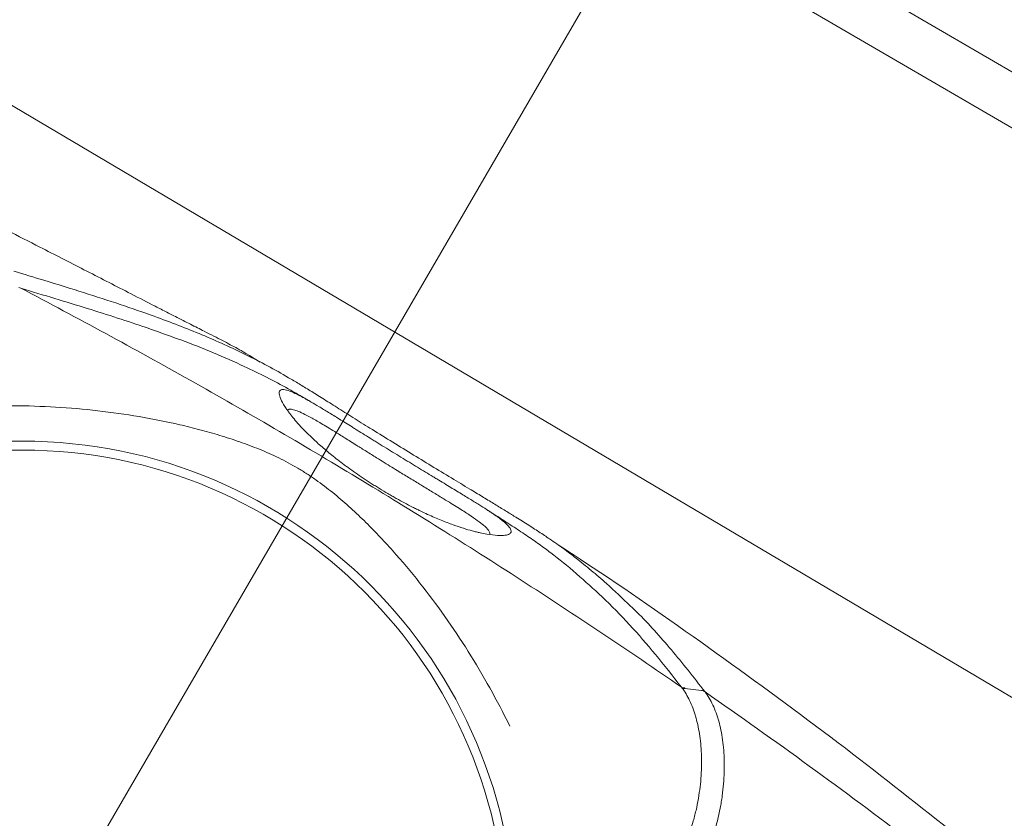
# Model space of a CAD drawing. Header units: millimetres. Extents: x -1131 to 37929, y -9154 to 9180.
# Tile 42 of 85: x 14400 to 14706, y 4609 to 4857. Entities that reach past the tile are written whole.
import ezdxf

# ---------------------------------------------------------------- set-up
doc = ezdxf.new("R2010")
doc.units = ezdxf.units.MM
doc.layers.add('GREYSCALE', color=9, linetype='Continuous', lineweight=0, true_color=0x808080)

# ---------------------------------------------------------------- blocks, each defined once
blk = doc.blocks.new('FLOOR PLAN')
at = {"layer": 'GREYSCALE'}
for p, q in [((15237.47, 14498.25), (14648, 13484.58)), ((15168.51, 13948, -57105.4), (14804.56, 14159.65, -57105.4)), ((15173.95, 13927.44, -57105.4), (14784, 14154.21, -57105.4)), ((15165.22, 13754.86, -57105.36), (14621.68, 14076.42, -57105.36)), ((14987.52, 13802.7, -57105.4), (14990.08, 13802.39, -57105.4)), ((14990.08, 13802.39, -57105.4), (14992.64, 13802.08, -57105.4))]:
    blk.add_line(p, q, dxfattribs=at)
for radius in [153.13, 150.36]:
    blk.add_circle((14781.64, 13726.39, -57105.4), radius, dxfattribs=at)
for centre, radius, start, end in [((21130.68, 10361.07), 7752.88, 141.708854, 166.516628), ((21130.68, 10361.07), 7602.52, 141.773276, 166.244763), ((14987.25, 13804.65, -57105.4), 1.73, 241.4295, 273.5484)]:
    blk.add_arc(centre, radius, start, end, dxfattribs=at)
at = {"layer": 'GREYSCALE', "ltscale": 0.25}
for centre, radius, start, end in [((21162.38, 10254.78), 7836.99, 141.329977, 165.793479), ((21207.44, 10240.08), 7731.89, 141.956801, 165.483737)]:
    blk.add_arc(centre, radius, start, end, dxfattribs=at)
at = {"layer": 'GREYSCALE'}
for points, knots in [([(14677.35, 13992.04, -57105.4), (14680.8, 13990.58, -57105.4), (14688.29, 13987.43, -57105.4), (14699.09, 13982.61, -57105.4), (14709.43, 13977.88, -57105.4), (14718.61, 13973.59, -57105.4), (14727.95, 13969.15, -57105.4), (14737.44, 13964.57, -57105.4), (14747.04, 13959.88, -57105.4), (14756.86, 13955.04, -57105.4), (14766.84, 13950.05, -57105.4), (14776.97, 13944.94, -57105.4), (14786.03, 13940.33, -57105.4), (14793.99, 13936.26, -57105.4), (14800.87, 13932.73, -57105.4), (14807.75, 13929.19, -57105.4), (14814.88, 13925.53, -57105.4), (14820.88, 13922.45, -57105.4), (14825.72, 13919.97, -57105.4), (14829.75, 13917.92, -57105.4), (14833.99, 13915.76, -57105.4), (14837.92, 13913.77, -57105.4), (14841.18, 13912.11, -57105.4), (14843.89, 13910.72, -57105.4), (14846.31, 13909.45, -57105.4), (14848.71, 13908.17, -57105.4), (14850.04, 13907.41, -57105.4), (14855.57, 13904.08, -57105.4)], [0, 0, 0, 0, 0.063316, 0.137046, 0.187379, 0.237747, 0.288072, 0.337874, 0.387718, 0.437523, 0.488782, 0.540075, 0.591317, 0.625909, 0.660493, 0.695746, 0.730982, 0.771161, 0.791716, 0.812265, 0.841912, 0.872106, 0.896195, 0.920292, 0.944907, 0.969526, 1, 1, 1, 1]), ([(14970.58, 13828.3, -57105.4), (14968.11, 13830.68, -57105.4), (14964.08, 13834.56, -57105.4), (14958.36, 13839.43, -57105.4), (14953.95, 13843, -57105.4), (14949.83, 13846.12, -57105.4), (14946.02, 13848.8, -57105.4), (14942.21, 13851.33, -57105.4), (14938.55, 13853.68, -57105.4), (14934.9, 13855.97, -57105.4), (14931.38, 13858.13, -57105.4), (14928.08, 13860.15, -57105.4), (14924.51, 13862.31, -57105.4), (14920.18, 13864.92, -57105.4), (14914.95, 13868.07, -57105.4), (14908.8, 13871.8, -57105.4), (14902.37, 13875.73, -57105.4), (14895.93, 13879.69, -57105.4), (14889.82, 13883.47, -57105.4), (14884.24, 13886.95, -57105.4), (14879.3, 13890.05, -57105.4), (14874.91, 13892.81, -57105.4), (14871.04, 13895.22, -57105.4), (14867.58, 13897.34, -57105.4), (14861.04, 13901.22, -57105.4), (14851.38, 13906.39, -57105.4), (14839.89, 13911.6, -57105.4), (14830.26, 13915.47, -57105.4), (14821.87, 13918.6, -57105.4), (14812.17, 13921.96, -57105.4), (14800.78, 13925.63, -57105.4), (14789.8, 13929.04, -57105.4), (14782.16, 13931.35, -57105.4), (14779.01, 13932.31, -57105.4)], [0, 0, 0, 0, 0.0593635, 0.0971043, 0.1348438, 0.1667324, 0.198607, 0.2201848, 0.2417788, 0.2633349, 0.278122, 0.2929063, 0.3080418, 0.3231723, 0.3441056, 0.3655953, 0.3864814, 0.4080077, 0.4295299, 0.4486306, 0.4683357, 0.4884205, 0.5086324, 0.5289688, 0.5492243, 0.6333183, 0.7152132, 0.756242, 0.7972696, 0.8516973, 0.906117, 0.9611972, 1, 1, 1, 1]), ([(14986.42, 13803.13, -57105.4), (14970.01, 13814.45, -57105.4), (14953.41, 13825.53, -57105.4), (14919.85, 13847.2, -57105.4), (14902.89, 13857.8, -57105.4), (14877.16, 13873.32, -57105.4), (14868.54, 13878.44, -57105.4), (14851.23, 13888.53, -57105.4), (14842.55, 13893.5, -57105.4), (14816.4, 13908.22, -57105.4), (14798.84, 13917.76, -57105.4), (14781.16, 13927.01, -57105.4)], [0, 0, 0, 0, 0.25, 0.25, 0.5, 0.5, 0.625, 0.625, 0.75, 0.75, 1, 1, 1, 1]), ([(14781.16, 13927.01, -57105.4), (14784.74, 13925.93, -57105.4), (14791.9, 13923.78, -57105.4), (14801.88, 13920.73, -57105.4), (14811.32, 13917.74, -57105.4), (14820.84, 13914.6, -57105.4), (14826.9, 13912.39, -57105.4), (14830.18, 13911.2, -57105.4)], [0, 0, 0, 0, 0.192621, 0.385484, 0.57846, 0.771235, 1, 1, 1, 1]), ([(14830.18, 13911.2, -57105.4), (14830.43, 13911.11, -57105.4), (14834.26, 13909.74, -57105.4), (14841.08, 13906.96, -57105.4), (14852.27, 13902.08, -57105.4), (14861.01, 13897.61, -57105.4), (14867.38, 13894.02, -57105.4), (14869.52, 13892.75, -57105.4), (14870.49, 13892.17, -57105.4)], [0, 0, 0, 0, 0.016162, 0.250764, 0.485322, 0.836539, 0.925214, 1, 1, 1, 1]), ([(14898.63, 13874.94, -57105.4), (14896.89, 13876, -57105.4), (14895.17, 13877.06, -57105.4), (14893.05, 13878.37, -57105.4), (14892.63, 13878.63, -57105.4), (14891.79, 13879.14, -57105.4), (14891.38, 13879.4, -57105.4), (14890.16, 13880.16, -57105.4), (14889.36, 13880.65, -57105.4), (14887.79, 13881.62, -57105.4), (14887.03, 13882.1, -57105.4), (14885.9, 13882.79, -57105.4), (14885.53, 13883.02, -57105.4), (14884.8, 13883.48, -57105.4), (14884.45, 13883.7, -57105.4), (14882.69, 13884.79, -57105.4), (14881.38, 13885.6, -57105.4), (14879.55, 13886.73, -57105.4), (14878.96, 13887.1, -57105.4), (14877.82, 13887.8, -57105.4), (14877.27, 13888.14, -57105.4), (14875.69, 13889.1, -57105.4), (14874.73, 13889.69, -57105.4), (14872.95, 13890.75, -57105.4), (14872.14, 13891.23, -57105.4), (14871, 13891.89, -57105.4), (14870.64, 13892.1, -57105.4), (14869.94, 13892.49, -57105.4), (14869.6, 13892.68, -57105.4), (14867.98, 13893.57, -57105.4), (14866.92, 13894.11, -57105.4), (14865.1, 13894.93, -57105.4), (14864.36, 13895.2, -57105.4), (14863.44, 13895.44, -57105.4), (14863.16, 13895.49, -57105.4), (14862.8, 13895.53, -57105.4), (14862.68, 13895.53, -57105.4), (14862.47, 13895.53, -57105.4), (14862.37, 13895.52, -57105.4), (14861.92, 13895.43, -57105.4), (14861.68, 13895.26, -57105.4), (14861.42, 13894.71, -57105.4), (14861.41, 13894.33, -57105.4), (14861.61, 13893.36, -57105.4), (14861.83, 13892.77, -57105.4), (14862.52, 13891.38, -57105.4), (14863, 13890.57, -57105.4), (14863.8, 13889.39, -57105.4), (14863.97, 13889.15, -57105.4), (14864.33, 13888.65, -57105.4), (14864.52, 13888.39, -57105.4), (14865.13, 13887.59, -57105.4), (14865.57, 13887.03, -57105.4), (14866.57, 13885.83, -57105.4), (14867.12, 13885.2, -57105.4), (14868.35, 13883.85, -57105.4), (14869.02, 13883.13, -57105.4), (14870.51, 13881.63, -57105.4), (14871.31, 13880.84, -57105.4), (14873.1, 13879.18, -57105.4), (14874.08, 13878.3, -57105.4), (14875.72, 13876.89, -57105.4), (14876.29, 13876.41, -57105.4), (14877.47, 13875.44, -57105.4), (14878.08, 13874.94, -57105.4), (14879.36, 13873.93, -57105.4), (14880.03, 13873.42, -57105.4), (14881.07, 13872.63, -57105.4), (14881.42, 13872.36, -57105.4), (14882.14, 13871.83, -57105.4), (14882.51, 13871.56, -57105.4), (14884.37, 13870.21, -57105.4), (14885.92, 13869.13, -57105.4), (14888.36, 13867.5, -57105.4), (14889.19, 13866.95, -57105.4), (14890.47, 13866.13, -57105.4), (14890.9, 13865.86, -57105.4), (14891.77, 13865.32, -57105.4), (14892.2, 13865.05, -57105.4), (14893.49, 13864.26, -57105.4), (14894.36, 13863.74, -57105.4), (14895.66, 13862.98, -57105.4), (14896.1, 13862.72, -57105.4), (14896.97, 13862.23, -57105.4), (14897.41, 13861.98, -57105.4), (14899.57, 13860.77, -57105.4), (14901.25, 13859.88, -57105.4), (14903.28, 13858.84, -57105.4), (14903.69, 13858.64, -57105.4), (14904.49, 13858.24, -57105.4), (14904.89, 13858.04, -57105.4), (14906.07, 13857.47, -57105.4), (14906.83, 13857.12, -57105.4), (14909.05, 13856.1, -57105.4), (14910.44, 13855.5, -57105.4), (14912.41, 13854.7, -57105.4), (14913.06, 13854.44, -57105.4), (14914.29, 13853.97, -57105.4), (14914.89, 13853.75, -57105.4), (14916.61, 13853.13, -57105.4), (14917.67, 13852.77, -57105.4), (14919.66, 13852.15, -57105.4), (14920.59, 13851.88, -57105.4), (14921.89, 13851.53, -57105.4), (14922.31, 13851.42, -57105.4), (14923.12, 13851.23, -57105.4), (14923.51, 13851.13, -57105.4), (14925.38, 13850.72, -57105.4), (14926.66, 13850.51, -57105.4), (14928.85, 13850.25, -57105.4), (14929.78, 13850.2, -57105.4), (14930.93, 13850.22, -57105.4), (14931.28, 13850.25, -57105.4), (14931.9, 13850.33, -57105.4), (14932.17, 13850.38, -57105.4), (14932.87, 13850.59, -57105.4), (14933.19, 13850.78, -57105.4), (14933.54, 13851.28, -57105.4), (14933.57, 13851.57, -57105.4), (14933.34, 13852.28, -57105.4), (14933.08, 13852.69, -57105.4), (14932.45, 13853.4, -57105.4), (14932.2, 13853.66, -57105.4), (14931.75, 13854.07, -57105.4), (14931.59, 13854.21, -57105.4), (14931.24, 13854.5, -57105.4), (14931.06, 13854.65, -57105.4), (14930.08, 13855.44, -57105.4), (14929.1, 13856.15, -57105.4), (14927.58, 13857.18, -57105.4), (14927.26, 13857.39, -57105.4), (14926.59, 13857.84, -57105.4), (14926.24, 13858.07, -57105.4), (14925.13, 13858.78, -57105.4), (14924.33, 13859.29, -57105.4), (14922.57, 13860.39, -57105.4), (14921.62, 13860.98, -57105.4), (14920.06, 13861.94, -57105.4), (14919.52, 13862.27, -57105.4), (14918.37, 13862.96, -57105.4), (14917.78, 13863.33, -57105.4), (14915.92, 13864.45, -57105.4), (14914.6, 13865.25, -57105.4), (14912.49, 13866.52, -57105.4), (14911.76, 13866.96, -57105.4), (14910.63, 13867.65, -57105.4), (14910.24, 13867.88, -57105.4), (14909.47, 13868.35, -57105.4), (14909.08, 13868.59, -57105.4), (14907.11, 13869.78, -57105.4), (14905.48, 13870.76, -57105.4), (14902.96, 13872.29, -57105.4), (14902.11, 13872.81, -57105.4), (14900.37, 13873.87, -57105.4), (14899.51, 13874.4, -57105.4), (14898.63, 13874.94, -57105.4)], [0, 0, 0, 0, 0.015625, 0.015625, 0.019531, 0.019531, 0.023438, 0.023438, 0.03125, 0.03125, 0.039063, 0.039063, 0.042969, 0.042969, 0.046875, 0.046875, 0.0625, 0.0625, 0.070313, 0.070313, 0.078125, 0.078125, 0.09375, 0.09375, 0.109375, 0.109375, 0.117188, 0.117188, 0.125, 0.125, 0.15625, 0.15625, 0.1875, 0.1875, 0.203125, 0.203125, 0.210938, 0.210938, 0.21875, 0.21875, 0.25, 0.25, 0.28125, 0.28125, 0.3125, 0.3125, 0.34375, 0.34375, 0.351563, 0.351563, 0.359375, 0.359375, 0.375, 0.375, 0.390625, 0.390625, 0.40625, 0.40625, 0.421875, 0.421875, 0.4375, 0.4375, 0.445313, 0.445313, 0.453125, 0.453125, 0.460938, 0.460938, 0.464844, 0.464844, 0.46875, 0.46875, 0.484375, 0.484375, 0.492188, 0.492188, 0.496094, 0.496094, 0.5, 0.5, 0.507813, 0.507813, 0.511719, 0.511719, 0.515625, 0.515625, 0.53125, 0.53125, 0.535156, 0.535156, 0.539063, 0.539063, 0.546875, 0.546875, 0.5625, 0.5625, 0.570313, 0.570313, 0.578125, 0.578125, 0.59375, 0.59375, 0.609375, 0.609375, 0.617188, 0.617188, 0.625, 0.625, 0.65625, 0.65625, 0.6875, 0.6875, 0.703125, 0.703125, 0.71875, 0.71875, 0.75, 0.75, 0.78125, 0.78125, 0.8125, 0.8125, 0.828125, 0.828125, 0.835938, 0.835938, 0.84375, 0.84375, 0.875, 0.875, 0.882812, 0.882812, 0.890625, 0.890625, 0.90625, 0.90625, 0.921875, 0.921875, 0.929687, 0.929687, 0.9375, 0.9375, 0.953125, 0.953125, 0.960937, 0.960937, 0.964844, 0.964844, 0.96875, 0.96875, 0.984375, 0.984375, 0.992187, 0.992187, 1, 1, 1, 1]), ([(14933.09, 13791.06, -57105.4), (14931.11, 13795.08, -57105.4), (14929.04, 13799.01, -57105.4), (14924.73, 13806.73, -57105.4), (14922.49, 13810.51, -57105.4), (14917.84, 13817.92, -57105.4), (14915.42, 13821.55, -57105.4), (14910.4, 13828.66, -57105.4), (14907.8, 13832.14, -57105.4), (14902.39, 13838.95, -57105.4), (14899.61, 13842.26, -57105.4), (14895.3, 13847.08, -57105.4), (14893.84, 13848.66, -57105.4), (14890.86, 13851.78, -57105.4), (14889.35, 13853.32, -57105.4), (14886.26, 13856.34, -57105.4), (14884.68, 13857.82, -57105.4), (14881.44, 13860.73, -57105.4), (14879.78, 13862.15, -57105.4), (14876.39, 13864.9, -57105.4), (14874.64, 13866.23, -57105.4), (14871.93, 13868.15, -57105.4), (14871.01, 13868.77, -57105.4), (14869.6, 13869.68, -57105.4), (14869.13, 13869.98, -57105.4), (14868.18, 13870.57, -57105.4), (14867.69, 13870.86, -57105.4), (14865.26, 13872.3, -57105.4), (14863.3, 13873.35, -57105.4), (14859.33, 13875.28, -57105.4), (14857.32, 13876.16, -57105.4), (14853.28, 13877.81, -57105.4), (14851.24, 13878.58, -57105.4), (14847.13, 13880.01, -57105.4), (14845.07, 13880.68, -57105.4), (14840.95, 13881.93, -57105.4), (14838.88, 13882.51, -57105.4), (14834.73, 13883.61, -57105.4), (14832.65, 13884.13, -57105.4), (14826.39, 13885.57, -57105.4), (14822.18, 13886.41, -57105.4), (14809.45, 13888.58, -57105.4), (14800.83, 13889.56, -57105.4), (14787.61, 13890.34, -57105.4), (14783.19, 13890.49, -57105.4), (14774.32, 13890.54, -57105.4), (14769.87, 13890.46, -57105.4), (14765.4, 13890.26, -57105.4)], [0, 0, 0, 0, 0.0625, 0.0625, 0.125, 0.125, 0.1875, 0.1875, 0.25, 0.25, 0.3125, 0.3125, 0.34375, 0.34375, 0.375, 0.375, 0.40625, 0.40625, 0.4375, 0.4375, 0.46875, 0.46875, 0.484375, 0.484375, 0.492187, 0.492187, 0.5, 0.5, 0.53125, 0.53125, 0.5625, 0.5625, 0.59375, 0.59375, 0.625, 0.625, 0.65625, 0.65625, 0.6875, 0.6875, 0.75, 0.75, 0.875, 0.875, 0.9375, 0.9375, 1, 1, 1, 1]), ([(14864.48, 13889.36, -57105.4), (14864.53, 13889.39, -57105.4), (14864.75, 13889.54, -57105.4), (14865.59, 13889.39, -57105.4), (14866.96, 13888.99, -57105.4), (14868.81, 13888.18, -57105.4), (14871.24, 13886.91, -57105.4), (14873.85, 13885.41, -57105.4), (14876.44, 13883.86, -57105.4), (14878.83, 13882.4, -57105.4), (14881.8, 13880.55, -57105.4), (14885.14, 13878.46, -57105.4), (14888.5, 13876.36, -57105.4), (14891.37, 13874.57, -57105.4), (14894.06, 13872.89, -57105.4), (14895.67, 13871.9, -57105.4), (14896.47, 13871.41, -57105.4)], [0, 0, 0, 0, 0.026213, 0.13292, 0.239613, 0.348571, 0.457474, 0.569041, 0.626082, 0.683094, 0.752821, 0.824315, 0.874905, 0.926701, 0.963078, 1, 1, 1, 1]), ([(14896.47, 13871.41, -57105.4), (14897.18, 13870.97, -57105.4), (14899.07, 13869.81, -57105.4), (14902.12, 13867.94, -57105.4), (14904.59, 13866.44, -57105.4), (14907.09, 13864.92, -57105.4), (14909.59, 13863.41, -57105.4), (14912.49, 13861.65, -57105.4), (14914.94, 13860.15, -57105.4), (14917.01, 13858.87, -57105.4), (14918.84, 13857.71, -57105.4), (14920.98, 13856.32, -57105.4), (14923.14, 13854.84, -57105.4), (14925.21, 13853.23, -57105.4), (14926.55, 13851.92, -57105.4), (14926.76, 13851.29, -57105.4), (14926.85, 13851.02, -57105.4)], [0, 0, 0, 0, 0.032705, 0.086629, 0.142257, 0.153922, 0.215379, 0.27845, 0.333103, 0.387785, 0.444206, 0.500642, 0.614534, 0.729613, 0.886835, 1, 1, 1, 1]), ([(14926.04, 13858.19, -57105.4), (14926.22, 13858.08, -57105.4), (14929.03, 13856.33, -57105.4), (14931.64, 13854.57, -57105.4), (14931.64, 13854.57, -57105.4)], [0, 0, 0, 0, 0.065528, 1, 1, 1, 1]), ([(14931.64, 13854.57, -57105.4), (14931.93, 13854.37, -57105.4), (14934.27, 13852.93, -57105.4), (14938.26, 13850.28, -57105.4), (14942.27, 13847.51, -57105.4), (14947.29, 13843.75, -57105.4), (14951.11, 13840.78, -57105.4), (14953.82, 13838.33, -57105.4), (14953.85, 13838.3, -57105.4)], [0, 0, 0, 0, 0.1154515, 0.2827578, 0.4507086, 0.6182339, 0.994941, 1, 1, 1, 1]), ([(14948.07, 13847.35, -57105.4), (14948.07, 13847.35, -57105.4), (14965.98, 13835.79, -57105.4), (14997.29, 13813.86, -57105.4), (15034.55, 13786.64, -57105.4), (15058.44, 13767.76, -57105.4), (15070.01, 13758.62, -57105.4)], [0, 0, 0, 0, 0.128959, 0.425292, 0.721626, 1, 1, 1, 1]), ([(14953.85, 13838.3, -57105.4), (14956.51, 13835.96, -57105.4), (14962.17, 13830.98, -57105.4), (14970.39, 13822.57, -57105.4), (14978.34, 13813.44, -57105.4), (14983.73, 13806.56, -57105.4), (14986.42, 13803.13, -57105.4)], [0, 0, 0, 0, 0.2280042, 0.4853378, 0.7427349, 1, 1, 1, 1]), ([(14993.75, 13801.65, -57105.4), (14991.98, 13803.92, -57105.4), (14988.45, 13808.47, -57105.4), (14983.29, 13814.76, -57105.4), (14978.05, 13820.71, -57105.4), (14973.87, 13825.25, -57105.4), (14971.25, 13827.68, -57105.4), (14970.58, 13828.3, -57105.4)], [0, 0, 0, 0, 0.229832, 0.459678, 0.690029, 0.920378, 1, 1, 1, 1]), ([(14986.58, 13802.92, -57105.4), (14987.47, 13801.74, -57105.4), (14988.26, 13800.42, -57105.4), (14989.31, 13798.23, -57105.4), (14989.63, 13797.47, -57105.4), (14990.09, 13796.27, -57105.4), (14990.23, 13795.86, -57105.4), (14990.51, 13795.02, -57105.4), (14990.65, 13794.6, -57105.4), (14991.29, 13792.43, -57105.4), (14991.7, 13790.59, -57105.4), (14992.32, 13786.69, -57105.4), (14992.52, 13784.62, -57105.4), (14992.66, 13781.36, -57105.4), (14992.68, 13780.25, -57105.4), (14992.65, 13777.99, -57105.4), (14992.61, 13776.85, -57105.4), (14992.38, 13773.37, -57105.4), (14992.1, 13771, -57105.4), (14991.47, 13767.35, -57105.4), (14991.23, 13766.12, -57105.4), (14990.8, 13764.25, -57105.4), (14990.65, 13763.62, -57105.4), (14990.33, 13762.37, -57105.4), (14990.15, 13761.74, -57105.4), (14989.25, 13758.61, -57105.4), (14988.38, 13756.1, -57105.4), (14987.33, 13753.6, -57105.4)], [0, 0, 0, 0, 0.125, 0.125, 0.1875, 0.1875, 0.21875, 0.21875, 0.25, 0.25, 0.375, 0.375, 0.5, 0.5, 0.5625, 0.5625, 0.625, 0.625, 0.75, 0.75, 0.8125, 0.8125, 0.84375, 0.84375, 0.875, 0.875, 1, 1, 1, 1]), ([(14993.74, 13801.67, -57105.4), (14993.71, 13801.69, -57105.4), (14993.68, 13801.72, -57105.4), (14993.6, 13801.78, -57105.4), (14993.55, 13801.81, -57105.4), (14993.42, 13801.89, -57105.4), (14993.33, 13801.93, -57105.4), (14993.05, 13802.03, -57105.4), (14992.85, 13802.07, -57105.4), (14992.65, 13802.08, -57105.4)], [0, 0, 0, 0, 0.125, 0.125, 0.25, 0.25, 0.5, 0.5, 1, 1, 1, 1]), ([(14993.59, 13749.79, -57105.4), (14993.73, 13750.12, -57105.4), (14993.87, 13750.45, -57105.4), (14994.15, 13751.11, -57105.4), (14994.29, 13751.44, -57105.4), (14994.68, 13752.44, -57105.4), (14994.94, 13753.1, -57105.4), (14995.67, 13755.09, -57105.4), (14996.11, 13756.41, -57105.4), (14997.32, 13760.36, -57105.4), (14997.96, 13762.96, -57105.4), (14998.57, 13766.19, -57105.4), (14998.69, 13766.83, -57105.4), (14998.9, 13768.12, -57105.4), (14999, 13768.75, -57105.4), (14999.26, 13770.65, -57105.4), (14999.39, 13771.9, -57105.4), (14999.7, 13775.58, -57105.4), (14999.77, 13777.95, -57105.4), (14999.69, 13781.39, -57105.4), (14999.63, 13782.51, -57105.4), (14999.46, 13784.68, -57105.4), (14999.34, 13785.73, -57105.4), (14998.91, 13788.81, -57105.4), (14998.51, 13790.75, -57105.4), (14997.88, 13793.01, -57105.4), (14997.74, 13793.46, -57105.4), (14997.46, 13794.33, -57105.4), (14997.31, 13794.76, -57105.4), (14996.86, 13796.01, -57105.4), (14996.52, 13796.81, -57105.4), (14995.46, 13799.09, -57105.4), (14994.65, 13800.45, -57105.4), (14993.74, 13801.67, -57105.4)], [0, 0, 0, 0, 0.015625, 0.015625, 0.03125, 0.03125, 0.0625, 0.0625, 0.125, 0.125, 0.25, 0.25, 0.28125, 0.28125, 0.3125, 0.3125, 0.375, 0.375, 0.5, 0.5, 0.5625, 0.5625, 0.625, 0.625, 0.75, 0.75, 0.78125, 0.78125, 0.8125, 0.8125, 0.875, 0.875, 1, 1, 1, 1]), ([(15057.96, 13755.01, -57105.4), (15047.44, 13762.99, -57105.4), (15036.83, 13770.87, -57105.4), (15015.43, 13786.41, -57105.4), (15004.64, 13794.08, -57105.4), (14993.75, 13801.65, -57105.4)], [0, 0, 0, 0, 0.5, 0.5, 1, 1, 1, 1])]:
    blk.add_open_spline(points, degree=3, knots=knots, dxfattribs=at)
for points in [[(14780.53, 13927.2, -57105.4), (14780.74, 13927.14, -57105.4), (14780.95, 13927.08, -57105.4), (14781.16, 13927.01, -57105.4)], [(14864.04, 13889.06, -57105.4), (14864.18, 13889.16, -57105.4), (14864.33, 13889.26, -57105.4), (14864.48, 13889.36, -57105.4)], [(14926.85, 13851.02, -57105.4), (14926.91, 13850.84, -57105.4), (14926.97, 13850.66, -57105.4), (14927.03, 13850.47, -57105.4)], [(14986.42, 13803.13, -57105.4), (14986.48, 13803.06, -57105.4), (14986.53, 13802.99, -57105.4), (14986.58, 13802.92, -57105.4)], [(14987.52, 13802.7, -57105.4), (14987.18, 13802.69, -57105.4), (14986.86, 13802.76, -57105.4), (14986.58, 13802.92, -57105.4)], [(14987.52, 13802.7, -57105.4), (14987.47, 13802.78, -57105.4), (14987.41, 13802.85, -57105.4), (14987.36, 13802.92, -57105.4)], [(14987.52, 13802.7, -57105.4), (14987.52, 13802.7, -57105.4), (14987.52, 13802.7, -57105.4), (14987.52, 13802.7, -57105.4)], [(14987.52, 13802.7, -57105.4), (14987.52, 13802.7, -57105.4), (14987.52, 13802.7, -57105.4), (14987.52, 13802.7, -57105.4)], [(14992.64, 13802.08, -57105.4), (14992.64, 13802.08, -57105.4), (14992.64, 13802.08, -57105.4), (14992.64, 13802.08, -57105.4)], [(14993.75, 13801.65, -57105.4), (14993.75, 13801.65, -57105.4), (14993.74, 13801.66, -57105.4), (14993.74, 13801.67, -57105.4)]]:
    blk.add_open_spline(points, degree=3, dxfattribs=at)

msp = doc.modelspace()

# ---------------------------------------------------------------- block references
at = {"layer": 'GREYSCALE'}
msp.add_blockref('FLOOR PLAN', (-381.03, -9153.54), dxfattribs=at)

doc.saveas('drawing.dxf')
